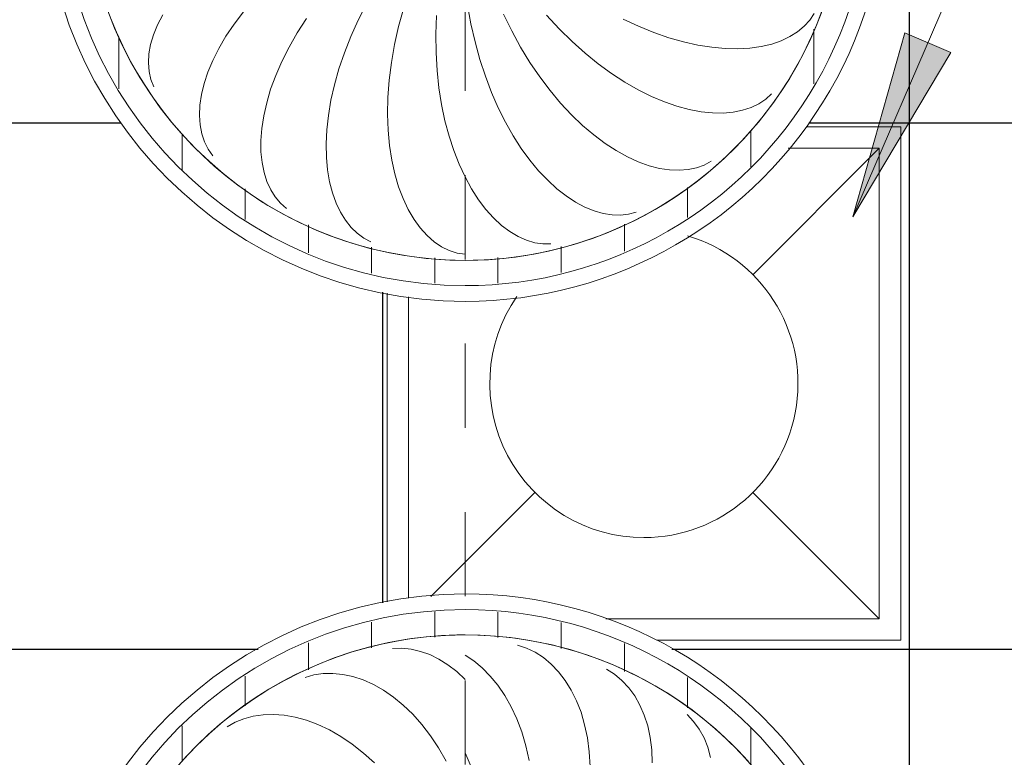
# Model space of a CAD drawing. Header units: metres. Extents: x -31 to 96, y -24 to 31.
# Tile 105 of 155: x -14.686 to -13.517, y 7.487 to 8.363. Entities that reach past the tile are written whole.
import ezdxf

# ---------------------------------------------------------------- set-up
doc = ezdxf.new("R2010")
doc.units = ezdxf.units.M
doc.linetypes.add('Oculta', pattern=[0.007144, 0.004763, -0.002381])
for name, color, linetype, lineweight in [('A-ANNO-DIMS', 211, 'Continuous', 9), ('A-ANNO-DIMS-75', 211, 'Continuous', 9), ('A-CLNG', 13, 'Continuous', 18), ('A-CLNG-PATT', 13, 'Continuous', 18), ('A-DETL-HDLN', 90, 'Oculta', 18), ('E-LITE-EQPM', 33, 'Continuous', 18), ('G-ANNO-TEXT', 231, 'Continuous', 9)]:
    doc.layers.add(name, color=color, linetype=linetype, lineweight=lineweight)
doc.styles.add('Century Gothic_1', font='GOTHIC.TTF', dxfattribs={"height": 0.251495})
doc.dimstyles.new('_Cotas_detalhamento_3_5_mm_4', dxfattribs={"dimscale": 0.3048, "dimtxt": 0.2625, "dimasz": 0.369094, "dimexe": 0.246063, "dimexo": 0.738189, "dimgap": 0.369094, "dimtad": 1, "dimdec": 0, "dimlfac": 100, "dimzin": 0, "dimdsep": 46, "dimtxsty": 'Century Gothic_1', "dimblk1": 'OBLIQUE', "dimblk2": 'OBLIQUE', "dimsah": 1, "dimcen": 0.09, "dimdle": 0.246063, "dimazin": 0, "dimtfac": 1, "dimtdec": 4, "dimtix": 1, "dimtmove": 2, "dimatfit": 3, "dimfxl": 1, "dimtvp": 1, "dimtolj": 1, "dimtzin": 0, "dimarcsym": 2})
pattern_1 = [(0, (-8.525, -14.157), (0, 0.075), [])]
pattern_2 = [(0, (-7.178, -14.157), (0, 0.075), [])]

# ---------------------------------------------------------------- blocks, each defined once
blk = doc.blocks.new('FP_38-PLANTA DE TETO - LUMINOTÉCNICO')
at = {"layer": 'E-LITE-EQPM'}
for p, q in [((-0.3491, 0), (-0.3632, -0.0077)), ((-0.3632, -0.0077), (-0.3761, -0.016)), ((-0.1673, -0.0071), (-0.1887, -0.0119)), ((-0.1452, -0.0031), (-0.1673, -0.0071)), ((-0.3761, -0.016), (-0.3877, -0.0248)), ((-0.2095, -0.0176), (-0.2294, -0.0242)), ((-0.1887, -0.0119), (-0.2095, -0.0176)), ((-0.3978, -0.0339), (-0.4066, -0.0434)), ((-0.3877, -0.0248), (-0.3978, -0.0339)), ((-0.2486, -0.0314), (-0.2668, -0.0394)), ((-0.2294, -0.0242), (-0.2486, -0.0314)), ((-0.4066, -0.0434), (-0.414, -0.0531)), ((-0.2668, -0.0394), (-0.284, -0.048)), ((-0.1556, -0.0456), (-0.1756, -0.0554)), ((-0.414, -0.0531), (-0.4198, -0.0629)), ((-0.3002, -0.0572), (-0.3152, -0.0668)), ((-0.284, -0.048), (-0.3002, -0.0572)), ((-0.1756, -0.0554), (-0.1948, -0.066)), ((-0.4198, -0.0629), (-0.4242, -0.0728)), ((-0.3152, -0.0668), (-0.329, -0.077)), ((-0.1948, -0.066), (-0.2131, -0.0771)), ((-0.4242, -0.0728), (-0.4271, -0.0827)), ((-0.329, -0.077), (-0.3416, -0.0874)), ((-0.2131, -0.0771), (-0.2303, -0.0888)), ((-0.4271, -0.0827), (-0.4285, -0.0925)), ((-0.4285, -0.0925), (-0.4283, -0.102)), ((-0.3416, -0.0874), (-0.3529, -0.0982)), ((-0.2303, -0.0888), (-0.2464, -0.101)), ((-0.3529, -0.0982), (-0.363, -0.1091)), ((-0.2464, -0.101), (-0.2614, -0.1135)), ((-0.157, -0.0969), (-0.1731, -0.1118)), ((-0.363, -0.1091), (-0.3716, -0.1202)), ((-0.2614, -0.1135), (-0.2753, -0.1264)), ((-0.1731, -0.1118), (-0.1881, -0.127)), ((-0.3716, -0.1202), (-0.3789, -0.1313)), ((-0.2753, -0.1264), (-0.2879, -0.1396)), ((-0.1881, -0.127), (-0.202, -0.1425)), ((-0.3789, -0.1313), (-0.3848, -0.1424)), ((-0.2879, -0.1396), (-0.2992, -0.1528)), ((-0.3848, -0.1424), (-0.3893, -0.1534)), ((-0.202, -0.1425), (-0.2147, -0.1582)), ((-0.3893, -0.1534), (-0.3924, -0.1641)), ((-0.2992, -0.1528), (-0.3092, -0.1662)), ((-0.2147, -0.1582), (-0.2263, -0.174)), ((-0.3941, -0.1745), (-0.3945, -0.1846)), ((-0.3924, -0.1641), (-0.3941, -0.1745)), ((-0.3092, -0.1662), (-0.3178, -0.1795)), ((-0.2263, -0.174), (-0.2366, -0.1898)), ((-0.3945, -0.1846), (-0.3934, -0.1941)), ((-0.3178, -0.1795), (-0.3251, -0.1927)), ((-0.3934, -0.1941), (-0.391, -0.2032)), ((-0.3251, -0.1927), (-0.3311, -0.2057)), ((-0.2366, -0.1898), (-0.2456, -0.2056)), ((-0.1616, -0.1877), (-0.1702, -0.206)), ((-0.3311, -0.2057), (-0.3357, -0.2185)), ((-0.2456, -0.2056), (-0.2534, -0.2212)), ((-0.1702, -0.206), (-0.1776, -0.2242)), ((-0.3357, -0.2185), (-0.3389, -0.2308)), ((-0.2534, -0.2212), (-0.2599, -0.2366)), ((-0.3389, -0.2308), (-0.3407, -0.2427)), ((-0.1776, -0.2242), (-0.1838, -0.242)), ((-0.3407, -0.2427), (-0.3412, -0.254)), ((-0.2599, -0.2366), (-0.2651, -0.2516)), ((-0.1838, -0.242), (-0.1888, -0.2595)), ((-0.3412, -0.254), (-0.3404, -0.2647)), ((-0.2651, -0.2516), (-0.269, -0.2662)), ((-0.3404, -0.2647), (-0.3383, -0.2746)), ((-0.269, -0.2662), (-0.2717, -0.2802)), ((-0.1888, -0.2595), (-0.1925, -0.2765)), ((-0.3383, -0.2746), (-0.335, -0.2838)), ((-0.2717, -0.2802), (-0.273, -0.2937)), ((-0.1925, -0.2765), (-0.1951, -0.293)), ((-0.335, -0.2838), (-0.3305, -0.2921)), ((-0.273, -0.2937), (-0.2732, -0.3064)), ((-0.1951, -0.293), (-0.1966, -0.3088)), ((-0.2732, -0.3064), (-0.2721, -0.3184)), ((-0.1966, -0.3088), (-0.1969, -0.3239)), ((-0.2721, -0.3184), (-0.2699, -0.3295)), ((-0.1969, -0.3239), (-0.196, -0.3382)), ((-0.2699, -0.3295), (-0.2665, -0.3397)), ((-0.196, -0.3382), (-0.1941, -0.3516)), ((-0.2665, -0.3397), (-0.2621, -0.3489)), ((-0.2621, -0.3489), (-0.2566, -0.357)), ((-0.2566, -0.357), (-0.2502, -0.3639)), ((-0.1941, -0.3516), (-0.1912, -0.364)), ((-0.1912, -0.364), (-0.1873, -0.3754)), ((-0.1873, -0.3754), (-0.1824, -0.3856)), ((-0.1824, -0.3856), (-0.1767, -0.3947)), ((-0.1767, -0.3947), (-0.1702, -0.4025)), ((-0.1702, -0.4025), (-0.163, -0.4091)), ((-0.163, -0.4091), (-0.1551, -0.4143))]:
    blk.add_line(p, q, dxfattribs=at)
at = {"layer": 'E-LITE-EQPM', "flags": 128}
blk.add_lwpolyline([(-0.1512, -0.4241), (-0.168, -0.4176), (-0.1846, -0.4104), (-0.2009, -0.4026), (-0.2168, -0.3941), (-0.2324, -0.385), (-0.2476, -0.3752), (-0.2624, -0.3649), (-0.2768, -0.354), (-0.2907, -0.3425), (-0.3042, -0.3305), (-0.3171, -0.3179), (-0.3296, -0.3049), (-0.3415, -0.2913), (-0.3529, -0.2773), (-0.3637, -0.2628), (-0.3739, -0.248), (-0.3835, -0.2327), (-0.3925, -0.217), (-0.4009, -0.201), (-0.4086, -0.1847), (-0.4157, -0.1681), (-0.422, -0.1512), (-0.4277, -0.1341), (-0.4328, -0.1167), (-0.4371, -0.0992), (-0.4407, -0.0815), (-0.4436, -0.0637), (-0.4458, -0.0458), (-0.4473, -0.0278), (-0.448, -0.0097), (-0.4481, 0)], dxfattribs=at)
blk = doc.blocks.new('FP_39-PLANTA DE TETO - LUMINOTÉCNICO')
at = {"layer": 'E-LITE-EQPM'}
for p, q in [((-0.2238, 0.3749), (-0.2333, 0.3728)), ((-0.2136, 0.3757), (-0.2238, 0.3749)), ((-0.2029, 0.3751), (-0.2136, 0.3757)), ((-0.1918, 0.3731), (-0.2029, 0.3751)), ((-0.2333, 0.3728), (-0.2421, 0.3694)), ((-0.1802, 0.3697), (-0.1918, 0.3731)), ((-0.1684, 0.3648), (-0.1802, 0.3697)), ((-0.1564, 0.3586), (-0.1684, 0.3648)), ((-0.3162, 0.3049), (-0.3239, 0.2994)), ((-0.3074, 0.3092), (-0.3162, 0.3049)), ((-0.2977, 0.3124), (-0.3074, 0.3092)), ((-0.2872, 0.3143), (-0.2977, 0.3124)), ((-0.2759, 0.3151), (-0.2872, 0.3143)), ((-0.2639, 0.3146), (-0.2759, 0.3151)), ((-0.2513, 0.3127), (-0.2639, 0.3146)), ((-0.2381, 0.3096), (-0.2513, 0.3127)), ((-0.2245, 0.3051), (-0.2381, 0.3096)), ((-0.2106, 0.2993), (-0.2245, 0.3051)), ((-0.1964, 0.2921), (-0.2106, 0.2993)), ((-0.182, 0.2837), (-0.1964, 0.2921)), ((-0.1676, 0.2739), (-0.182, 0.2837)), ((-0.1531, 0.2628), (-0.1676, 0.2739)), ((-0.3544, 0.2351), (-0.3642, 0.2306)), ((-0.3436, 0.2385), (-0.3544, 0.2351)), ((-0.3318, 0.2409), (-0.3436, 0.2385)), ((-0.3191, 0.2422), (-0.3318, 0.2409)), ((-0.3056, 0.2423), (-0.3191, 0.2422)), ((-0.2914, 0.2412), (-0.3056, 0.2423)), ((-0.2764, 0.2389), (-0.2914, 0.2412)), ((-0.2609, 0.2354), (-0.2764, 0.2389)), ((-0.2449, 0.2307), (-0.2609, 0.2354)), ((-0.3728, 0.2252), (-0.3802, 0.2189)), ((-0.3642, 0.2306), (-0.3728, 0.2252)), ((-0.2286, 0.2247), (-0.2449, 0.2307)), ((-0.2119, 0.2174), (-0.2286, 0.2247)), ((-0.3802, 0.2189), (-0.3864, 0.2118)), ((-0.195, 0.2089), (-0.2119, 0.2174)), ((-0.178, 0.1992), (-0.195, 0.2089)), ((-0.161, 0.1883), (-0.178, 0.1992)), ((-0.3258, 0.1645), (-0.3408, 0.1631)), ((-0.3099, 0.1648), (-0.3258, 0.1645)), ((-0.2932, 0.1641), (-0.3099, 0.1648)), ((-0.2759, 0.1622), (-0.2932, 0.1641)), ((-0.38, 0.1531), (-0.3909, 0.1479)), ((-0.368, 0.1574), (-0.38, 0.1531)), ((-0.3549, 0.1607), (-0.368, 0.1574)), ((-0.3408, 0.1631), (-0.3549, 0.1607)), ((-0.2579, 0.1592), (-0.2759, 0.1622)), ((-0.2395, 0.155), (-0.2579, 0.1592)), ((-0.2207, 0.1497), (-0.2395, 0.155)), ((-0.4005, 0.142), (-0.4089, 0.1353)), ((-0.3909, 0.1479), (-0.4005, 0.142)), ((-0.2015, 0.1431), (-0.2207, 0.1497)), ((-0.1822, 0.1355), (-0.2015, 0.1431)), ((-0.4089, 0.1353), (-0.416, 0.128)), ((-0.1627, 0.1267), (-0.1822, 0.1355)), ((-0.4217, 0.1201), (-0.426, 0.1116)), ((-0.416, 0.128), (-0.4217, 0.1201)), ((-0.1432, 0.1167), (-0.1627, 0.1267)), ((-0.3454, 0.0833), (-0.3607, 0.0788)), ((-0.3291, 0.0869), (-0.3454, 0.0833)), ((-0.3117, 0.0896), (-0.3291, 0.0869)), ((-0.2935, 0.0913), (-0.3117, 0.0896)), ((-0.2744, 0.0919), (-0.2935, 0.0913)), ((-0.2546, 0.0915), (-0.2744, 0.0919)), ((-0.2342, 0.09), (-0.2546, 0.0915)), ((-0.2133, 0.0874), (-0.2342, 0.09)), ((-0.1919, 0.0837), (-0.2133, 0.0874)), ((-0.1703, 0.0788), (-0.1919, 0.0837)), ((-0.3748, 0.0734), (-0.3877, 0.0673)), ((-0.3607, 0.0788), (-0.3748, 0.0734)), ((-0.1484, 0.0728), (-0.1703, 0.0788)), ((-0.3994, 0.0605), (-0.4096, 0.0531)), ((-0.3877, 0.0673), (-0.3994, 0.0605)), ((-0.4096, 0.0531), (-0.4185, 0.0451)), ((-0.426, 0.0367), (-0.4319, 0.0279)), ((-0.4185, 0.0451), (-0.426, 0.0367)), ((-0.4319, 0.0279), (-0.4364, 0.0188)), ((-0.2823, 0.0238), (-0.3005, 0.019)), ((-0.2632, 0.0278), (-0.2823, 0.0238)), ((-0.2433, 0.0309), (-0.2632, 0.0278)), ((-0.2227, 0.0331), (-0.2433, 0.0309)), ((-0.2015, 0.0344), (-0.2227, 0.0331)), ((-0.1797, 0.0346), (-0.2015, 0.0344)), ((-0.1575, 0.0339), (-0.1797, 0.0346)), ((-0.4364, 0.0188), (-0.4394, 0.0094)), ((-0.3178, 0.0134), (-0.334, 0.007)), ((-0.3005, 0.019), (-0.3178, 0.0134)), ((-0.4394, 0.0094), (-0.4408, 0)), ((-0.334, 0.007), (-0.3491, 0))]:
    blk.add_line(p, q, dxfattribs=at)
at = {"layer": 'E-LITE-EQPM', "flags": 128}
blk.add_lwpolyline([(-0.4481, 0), (-0.4478, 0.018), (-0.4467, 0.0361), (-0.4449, 0.054), (-0.4424, 0.0719), (-0.4391, 0.0897), (-0.4352, 0.1073), (-0.4305, 0.1247), (-0.4252, 0.142), (-0.4192, 0.159), (-0.4125, 0.1758), (-0.4051, 0.1922), (-0.3971, 0.2084), (-0.3885, 0.2243), (-0.3792, 0.2398), (-0.3693, 0.2549), (-0.3588, 0.2695), (-0.3477, 0.2838), (-0.3361, 0.2976), (-0.3239, 0.3109), (-0.3112, 0.3238), (-0.298, 0.3361), (-0.2843, 0.3479), (-0.2702, 0.3591), (-0.2556, 0.3697), (-0.2406, 0.3798), (-0.2253, 0.3892), (-0.2095, 0.3981), (-0.1934, 0.4063), (-0.177, 0.4138), (-0.1603, 0.4207)], dxfattribs=at)
blk = doc.blocks.new('PENDENTE-BACIA-SALAS_0002 - 600 diameter-V37-PLANTA DE TETO - LUMINOTÉCNICO')
at = {"layer": 'E-LITE-EQPM'}
h = blk.add_hatch(dxfattribs=at)
h.set_pattern_fill('FP_14', color=256, style=0, pattern_type=2)
h.set_pattern_definition(pattern_1)
h.paths.add_polyline_path([(-0.4781, 0), (-0.4481, 0), (-0.442, 0.0743), (-0.4227, 0.1487), (-0.3917, 0.2179), (-0.3498, 0.2807), (-0.3025, 0.3321), (-0.2436, 0.3779), (-0.1781, 0.4133), (-0.1065, 0.4377), (-0.0318, 0.4498), (0.0451, 0.449), (0.1156, 0.437), (0.1886, 0.4111), (0.2501, 0.3779), (0.3089, 0.3321), (0.3599, 0.2764), (0.4002, 0.2148), (0.4302, 0.1461), (0.4488, 0.0698), (0.4546, 0), (0.4846, 0), (0.4787, 0.0753), (0.459, 0.1536), (0.4293, 0.223), (0.3892, 0.287), (0.3396, 0.3438), (0.2816, 0.3922), (0.2169, 0.4309), (0.1468, 0.459), (0.0772, 0.4755), (0.0032, 0.4813), (-0.075, 0.4747), (-0.1455, 0.4578), (-0.2153, 0.4289), (-0.281, 0.3883), (-0.338, 0.3394), (-0.3867, 0.2821), (-0.4272, 0.2148), (-0.4549, 0.1474), (-0.4726, 0.0698), (-0.4743, 0.048)], flags=0)
h = blk.add_hatch(dxfattribs=at)
h.set_pattern_fill('FP_14', color=256, style=0, pattern_type=2)
h.set_pattern_definition(pattern_1)
h.paths.add_polyline_path([(-0.4781, 0), (-0.4722, -0.0753), (-0.4525, -0.1536), (-0.4229, -0.223), (-0.3827, -0.287), (-0.3331, -0.3438), (-0.2752, -0.3922), (-0.2104, -0.4309), (-0.1404, -0.459), (-0.0708, -0.4755), (0.0032, -0.4813), (0.0814, -0.4747), (0.152, -0.4578), (0.2218, -0.4289), (0.2901, -0.3861), (0.3444, -0.3394), (0.3931, -0.2821), (0.4337, -0.2148), (0.4613, -0.1474), (0.4787, -0.0753), (0.4846, 0), (0.4546, 0), (0.4484, -0.0743), (0.4292, -0.1487), (0.3982, -0.2179), (0.3594, -0.2772), (0.3089, -0.3321), (0.2501, -0.3779), (0.1845, -0.4133), (0.113, -0.4377), (0.0353, -0.4498), (-0.0386, -0.449), (-0.1076, -0.4375), (-0.1822, -0.4111), (-0.2436, -0.3779), (-0.3025, -0.3321), (-0.3553, -0.2736), (-0.3937, -0.2148), (-0.4238, -0.1461), (-0.4423, -0.0698), (-0.4481, 0), (-0.4722, 0)], flags=0)
for radius, start, end in [(0.5, 0, 180), (0.4813, 0, 180), (0.4513, 0, 180), (0.5, 180, 0), (0.4813, 180, 0), (0.4513, 180, 0)]:
    blk.add_arc((0.0032, 0), radius, start, end, dxfattribs=at)
for name in ['FP_39-PLANTA DE TETO - LUMINOTÉCNICO', 'FP_38-PLANTA DE TETO - LUMINOTÉCNICO']:
    blk.add_blockref(name, (0, 0), dxfattribs=at)
blk = doc.blocks.new('FP_41-PLANTA DE TETO - LUMINOTÉCNICO')
at = {"layer": 'E-LITE-EQPM'}
for p, q in [((0.2977, -0.0073), (0.3145, 0)), ((0.4236, -0.0104), (0.4305, 0)), ((0.4153, -0.0204), (0.4236, -0.0104)), ((0.4056, -0.0299), (0.4153, -0.0204)), ((0.3947, -0.0388), (0.4056, -0.0299)), ((0.3825, -0.0471), (0.3947, -0.0388)), ((0.3547, -0.0614), (0.3691, -0.0547)), ((0.3691, -0.0547), (0.3825, -0.0471)), ((0.3227, -0.0723), (0.3392, -0.0673)), ((0.3392, -0.0673), (0.3547, -0.0614)), ((0.4389, -0.0729), (0.4424, -0.0622)), ((0.3054, -0.0763), (0.3227, -0.0723)), ((0.4339, -0.0832), (0.4389, -0.0729)), ((0.4199, -0.1023), (0.4276, -0.093)), ((0.4276, -0.093), (0.4339, -0.0832)), ((0.4108, -0.111), (0.4199, -0.1023)), ((0.4005, -0.1189), (0.4108, -0.111)), ((0.3763, -0.1323), (0.389, -0.1261)), ((0.389, -0.1261), (0.4005, -0.1189)), ((0.3478, -0.142), (0.3626, -0.1377)), ((0.3626, -0.1377), (0.3763, -0.1323)), ((0.2984, -0.1484), (0.3157, -0.1474)), ((0.3157, -0.1474), (0.3321, -0.1453)), ((0.3321, -0.1453), (0.3478, -0.142)), ((0.4077, -0.1775), (0.4137, -0.168)), ((0.3918, -0.1943), (0.4004, -0.1863)), ((0.4004, -0.1863), (0.4077, -0.1775)), ((0.3821, -0.2014), (0.3918, -0.1943)), ((0.3592, -0.2127), (0.3712, -0.2076)), ((0.3712, -0.2076), (0.3821, -0.2014)), ((0.3025, -0.2222), (0.3178, -0.2216)), ((0.3178, -0.2216), (0.3325, -0.2198)), ((0.3325, -0.2198), (0.3463, -0.2168)), ((0.3463, -0.2168), (0.3592, -0.2127)), ((0.3518, -0.2713), (0.3599, -0.2636)), ((0.3323, -0.2837), (0.3425, -0.278)), ((0.3425, -0.278), (0.3518, -0.2713)), ((0.309, -0.2915), (0.3211, -0.2882)), ((0.3211, -0.2882), (0.3323, -0.2837))]:
    blk.add_line(p, q, dxfattribs=at)
at = {"layer": 'E-LITE-EQPM', "flags": 128}
blk.add_lwpolyline([(0.4546, 0), (0.4542, -0.018), (0.4531, -0.0361), (0.4513, -0.054), (0.4488, -0.0719), (0.4456, -0.0897), (0.4416, -0.1073), (0.437, -0.1247), (0.4317, -0.142), (0.4256, -0.159), (0.4189, -0.1758), (0.4116, -0.1922), (0.4036, -0.2084), (0.3949, -0.2243), (0.3856, -0.2398), (0.3757, -0.2549), (0.3653, -0.2695), (0.3542, -0.2838), (0.3426, -0.2976), (0.3304, -0.3109), (0.3177, -0.3238), (0.3045, -0.3361)], dxfattribs=at)
blk = doc.blocks.new('FP_42-PLANTA DE TETO - LUMINOTÉCNICO')
at = {"layer": 'E-LITE-EQPM'}
for p, q in [((0.3507, 0.2728), (0.3452, 0.2824)), ((0.3549, 0.2624), (0.3507, 0.2728)), ((0.358, 0.2513), (0.3549, 0.2624)), ((0.3597, 0.2395), (0.358, 0.2513)), ((0.3601, 0.2272), (0.3597, 0.2395)), ((0.3591, 0.2145), (0.3601, 0.2272)), ((0.3568, 0.2014), (0.3591, 0.2145)), ((0.3531, 0.188), (0.3568, 0.2014)), ((0.348, 0.1745), (0.3531, 0.188)), ((0.407, 0.1793), (0.404, 0.1899)), ((0.4086, 0.1682), (0.407, 0.1793)), ((0.3416, 0.1609), (0.348, 0.1745)), ((0.4088, 0.1567), (0.4086, 0.1682)), ((0.3338, 0.1473), (0.3416, 0.1609)), ((0.4076, 0.145), (0.4088, 0.1567)), ((0.3246, 0.1338), (0.3338, 0.1473)), ((0.405, 0.133), (0.4076, 0.145)), ((0.3141, 0.1205), (0.3246, 0.1338)), ((0.401, 0.1209), (0.405, 0.133)), ((0.3024, 0.1076), (0.3141, 0.1205)), ((0.3955, 0.1088), (0.401, 0.1209)), ((0.3887, 0.0967), (0.3955, 0.1088)), ((0.3805, 0.0849), (0.3887, 0.0967)), ((0.371, 0.0733), (0.3805, 0.0849)), ((0.4386, 0.075), (0.4384, 0.0859)), ((0.3602, 0.062), (0.371, 0.0733)), ((0.4375, 0.0639), (0.4386, 0.075)), ((0.3481, 0.0512), (0.3602, 0.062)), ((0.4349, 0.0529), (0.4375, 0.0639)), ((0.3347, 0.041), (0.3481, 0.0512)), ((0.431, 0.0418), (0.4349, 0.0529)), ((0.3202, 0.0313), (0.3347, 0.041)), ((0.4256, 0.0309), (0.431, 0.0418)), ((0.3046, 0.0223), (0.3202, 0.0313)), ((0.4189, 0.0203), (0.4256, 0.0309)), ((0.4109, 0.0099), (0.4189, 0.0203)), ((0.4015, 0), (0.4109, 0.0099))]:
    blk.add_line(p, q, dxfattribs=at)
at = {"layer": 'E-LITE-EQPM', "flags": 128}
blk.add_lwpolyline([(0.2972, 0.3425), (0.3106, 0.3305), (0.3236, 0.3179), (0.3361, 0.3049), (0.348, 0.2913), (0.3594, 0.2773), (0.3702, 0.2628), (0.3804, 0.248), (0.39, 0.2327), (0.399, 0.217), (0.4073, 0.201), (0.4151, 0.1847), (0.4221, 0.1681), (0.4285, 0.1512), (0.4342, 0.1341), (0.4392, 0.1167), (0.4435, 0.0992), (0.4472, 0.0815), (0.4501, 0.0637), (0.4523, 0.0458), (0.4537, 0.0278), (0.4545, 0.0097), (0.4546, 0)], dxfattribs=at)
blk = doc.blocks.new('PENDENTE-BACIA-SALAS_0002 - 600 diameter-V40-PLANTA DE TETO - LUMINOTÉCNICO')
at = {"layer": 'E-LITE-EQPM'}
h = blk.add_hatch(dxfattribs=at)
h.set_pattern_fill('FP_15', color=256, style=0, pattern_type=2)
h.set_pattern_definition(pattern_2)
h.paths.add_polyline_path([(-0.4781, 0), (-0.4481, 0), (-0.442, 0.0743), (-0.4227, 0.1487), (-0.3917, 0.2179), (-0.3529, 0.2772), (-0.3025, 0.3321), (-0.2436, 0.3779), (-0.1781, 0.4133), (-0.1065, 0.4377), (-0.0318, 0.4498), (0.0451, 0.449), (0.114, 0.4375), (0.1886, 0.4111), (0.2501, 0.3779), (0.3089, 0.3321), (0.3594, 0.2772), (0.4002, 0.2148), (0.4302, 0.1461), (0.4484, 0.0743), (0.4546, 0), (0.4846, 0), (0.4787, 0.0753), (0.459, 0.1536), (0.4293, 0.223), (0.3892, 0.287), (0.3396, 0.3438), (0.2816, 0.3922), (0.2169, 0.4309), (0.1468, 0.459), (0.0772, 0.4755), (0.0032, 0.4813), (-0.075, 0.4747), (-0.1455, 0.4578), (-0.2153, 0.4289), (-0.281, 0.3883), (-0.338, 0.3394), (-0.3867, 0.2821), (-0.4272, 0.2148), (-0.4549, 0.1474), (-0.4726, 0.0698), (-0.4743, 0.048)], flags=0)
h = blk.add_hatch(dxfattribs=at)
h.set_pattern_fill('FP_15', color=256, style=0, pattern_type=2)
h.set_pattern_definition(pattern_2)
h.paths.add_polyline_path([(-0.4781, 0), (-0.4722, -0.0753), (-0.4525, -0.1536), (-0.4229, -0.223), (-0.3827, -0.287), (-0.3331, -0.3438), (-0.2752, -0.3922), (-0.2104, -0.4309), (-0.1404, -0.459), (-0.0719, -0.4754), (0.0032, -0.4813), (0.0814, -0.4747), (0.152, -0.4578), (0.2218, -0.4289), (0.2901, -0.3861), (0.3444, -0.3394), (0.3931, -0.2821), (0.4337, -0.2148), (0.4613, -0.1474), (0.4787, -0.0753), (0.4846, 0), (0.4546, 0), (0.4481, -0.0756), (0.4292, -0.1487), (0.3982, -0.2179), (0.3594, -0.2772), (0.3089, -0.3321), (0.2501, -0.3779), (0.1845, -0.4133), (0.113, -0.4377), (0.0353, -0.4498), (-0.0386, -0.449), (-0.1076, -0.4375), (-0.1822, -0.4111), (-0.2436, -0.3779), (-0.3025, -0.3321), (-0.3553, -0.2736), (-0.3937, -0.2148), (-0.4238, -0.1461), (-0.4423, -0.0698), (-0.4481, 0), (-0.4722, 0)], flags=0)
for radius, start, end in [(0.5, 0, 180), (0.4813, 0, 180), (0.4513, 0, 180), (0.5, 180, 0), (0.4813, 180, 0), (0.4513, 180, 0)]:
    blk.add_arc((0.0032, 0), radius, start, end, dxfattribs=at)
for name in ['FP_42-PLANTA DE TETO - LUMINOTÉCNICO', 'FP_41-PLANTA DE TETO - LUMINOTÉCNICO']:
    blk.add_blockref(name, (0, 0), dxfattribs=at)
blk = doc.blocks.new('Luminária comercial - Parabólica quadrada - 0600x0600 mm_2 Lâmpadas_ - 120V-V51-PLANTA DE TETO - LUMINOTÉCNICO')
at = {"layer": 'E-LITE-EQPM', "color": 84}
for p, q in [((0.0842, 0.3389), (-0.2736, 0.3389)), ((0.0842, 0.3389), (-0.2736, 0.3389)), ((-0.2715, 0.3123), (-0.148, 0.1888)), ((-0.2981, 0.1046), (-0.2981, -0.2199)), ((-0.2981, 0.1046), (-0.2981, -0.2199)), ((-0.148, -0.0698), (-0.2981, -0.2199)), ((0.2607, -0.2199), (0.1106, -0.0698)), ((0.2607, -0.2199), (0.2607, -0.1119)), ((0.2607, -0.2199), (0.2607, -0.1119)), ((-0.2981, -0.2199), (0.2607, -0.2199)), ((-0.2981, -0.2199), (0.2607, -0.2199))]:
    blk.add_line(p, q, dxfattribs=at)
for start, end in [(55.5937, 180), (180, 343.5154)]:
    blk.add_arc((-0.0187, 0.0595), 0.1829, start, end, dxfattribs=at)
blk = doc.blocks.new('DIMBLOCK63-PLANTA DE TETO - LUMINOTÉCNICO')
at = {"layer": 'A-ANNO-DIMS-75'}
for p, q in [((-14.8053, 7.178), (-14.8053, 8.6003)), ((-14.8821, 8.5253), (-14.7303, 8.5253)), ((-14.8053, 8.5253), (-14.8821, 8.5253)), ((-14.8821, 7.178), (-14.7303, 7.178)), ((-14.8053, 7.178), (-14.8821, 7.178))]:
    blk.add_line(p, q, dxfattribs=at)
at = {"layer": 'A-ANNO-DIMS-75', "lineweight": 18}
for p, q in [((-14.8053, 8.5253), (-14.8615, 8.5816)), ((-14.8053, 8.5253), (-14.749, 8.4691)), ((-14.8053, 7.178), (-14.8615, 7.2343)), ((-14.8053, 7.178), (-14.749, 7.1218))]:
    blk.add_line(p, q, dxfattribs=at)
at = {"layer": 'A-ANNO-DIMS-75', "color": 0, "insert": (-15.2401, 7.1893), "char_height": 0.25149, "width": 0.705, "attachment_point": 1, "rotation": 90, "line_spacing_factor": 0.984117, "style": 'Century Gothic_1'}
blk.add_mtext('135', dxfattribs=at)
blk = doc.blocks.new('_Oblique')
at = {"color": 0, "linetype": 'ByBlock', "lineweight": -2}
blk.add_line((-0.5, -0.5), (0.5, 0.5), dxfattribs=at)

msp = doc.modelspace()

# ---------------------------------------------------------------- hatches: boundary and pattern name
at = {"layer": 'A-CLNG-PATT', "lineweight": 25}
h = msp.add_hatch(dxfattribs=at)
h.set_pattern_fill('FP_9', color=256, style=0, pattern_type=2)
h.set_pattern_definition([(180, (5.745, 0.74), (8e-17, 0.625), []), (90, (5.745, 0.74), (0.625, -4e-17), [])])
h.paths.add_polyline_path([(-15.5046, -0.5007), (-11.1296, -0.5007), (-11.1296, 3.8654), (-7.9989, 3.8654), (-7.9989, 4.46), (-7.3893, 4.46), (-7.3893, 3.8654), (-7.3796, 3.8654), (-7.3796, 28.2404), (-17.3796, 28.2404), (-17.3796, 3.8654), (-15.5046, 3.8654), (-15.5046, 0.1802)], flags=0)
h.paths.add_polyline_path([(-14.1571, -0.2379), (-14.2353, -0.2318), (-14.3147, -0.2122), (-14.3841, -0.1834), (-14.451, -0.1425), (-14.5139, -0.0877), (-14.5616, -0.0318), (-14.6026, 0.0351), (-14.6327, 0.1075), (-14.6512, 0.187), (-14.6571, 0.2621), (-14.651, 0.3403), (-14.6306, 0.4216), (-14.6026, 0.489), (-14.559, 0.559), (-14.5107, 0.6156), (-14.451, 0.6666), (-14.3841, 0.7076), (-14.3086, 0.7383), (-14.2314, 0.7562), (-14.1571, 0.7621), (-14.0789, 0.7559), (-13.9995, 0.7363), (-13.9301, 0.7076), (-13.8632, 0.6666), (-13.8036, 0.6156), (-13.7526, 0.5559), (-13.7097, 0.4844), (-13.6816, 0.4166), (-13.663, 0.3371), (-13.6574, 0.2588), (-13.6642, 0.1802), (-13.6816, 0.1075), (-13.7116, 0.0351), (-13.7552, -0.0349), (-13.8036, -0.0915), (-13.8674, -0.145), (-13.9301, -0.1834), (-14.0026, -0.2135), (-14.0828, -0.2321), (-14.1091, -0.2342)], flags=0)
h.paths.add_polyline_path([(-13.2053, 0.3784), (-13.3355, 0.3784), (-13.3355, 0.5384), (-13.1755, 0.5384), (-13.1755, 0.3784), (-13.1899, 0.3784)], flags=0)
h.paths.add_polyline_path([(-15.127, 0.3784), (-15.1388, 0.3784), (-15.1388, 0.5384), (-14.9788, 0.5384), (-14.9788, 0.3784), (-15.1172, 0.3784)], flags=0)
h.paths.add_polyline_path([(-14.1571, 1.1121), (-14.2353, 1.1182), (-14.3151, 1.138), (-14.3841, 1.1666), (-14.451, 1.2075), (-14.5107, 1.2585), (-14.5616, 1.3182), (-14.6026, 1.3851), (-14.6327, 1.4575), (-14.6512, 1.537), (-14.6571, 1.6121), (-14.651, 1.6903), (-14.6327, 1.7666), (-14.6026, 1.839), (-14.559, 1.909), (-14.5107, 1.9656), (-14.451, 2.0166), (-14.3841, 2.0576), (-14.3086, 2.0883), (-14.2314, 2.1062), (-14.1571, 2.1121), (-14.0789, 2.1059), (-13.9995, 2.0863), (-13.9301, 2.0576), (-13.8632, 2.0166), (-13.8036, 1.9656), (-13.7526, 1.9059), (-13.7116, 1.839), (-13.6816, 1.7666), (-13.663, 1.6871), (-13.6571, 1.6121), (-13.664, 1.5307), (-13.6816, 1.4575), (-13.7116, 1.3851), (-13.7552, 1.3151), (-13.8036, 1.2585), (-13.8674, 1.205), (-13.9301, 1.1666), (-14.0026, 1.1365), (-14.0828, 1.1179), (-14.1091, 1.1158)], flags=0)
h.paths.add_polyline_path([(-14.981, 1.6234), (-15.1388, 1.6234), (-15.1388, 1.7834), (-14.9788, 1.7834), (-14.9788, 1.6234)], flags=0)
h.paths.add_polyline_path([(-13.3001, 1.6234), (-13.3355, 1.6234), (-13.3355, 1.7834), (-13.1755, 1.7834), (-13.1755, 1.6234), (-13.2923, 1.6234)], flags=0)
h.paths.add_polyline_path([(-14.1571, 2.4648), (-14.2353, 2.4709), (-14.3147, 2.4905), (-14.3841, 2.5193), (-14.451, 2.5602), (-14.5107, 2.6112), (-14.5616, 2.6709), (-14.6026, 2.7378), (-14.6327, 2.8102), (-14.6512, 2.8897), (-14.6571, 2.9648), (-14.651, 3.043), (-14.6327, 3.1193), (-14.6026, 3.1917), (-14.559, 3.2617), (-14.5107, 3.3183), (-14.451, 3.3693), (-14.3841, 3.4103), (-14.3086, 3.441), (-14.2314, 3.4589), (-14.1571, 3.4648), (-14.0789, 3.4586), (-13.9995, 3.439), (-13.9301, 3.4103), (-13.8632, 3.3693), (-13.8036, 3.3183), (-13.7526, 3.2586), (-13.7116, 3.1917), (-13.6816, 3.1193), (-13.663, 3.0398), (-13.6571, 2.9648), (-13.664, 2.8834), (-13.6816, 2.8102), (-13.7116, 2.7378), (-13.7552, 2.6678), (-13.8036, 2.6112), (-13.8674, 2.5577), (-13.9301, 2.5193), (-14.0026, 2.4892), (-14.0828, 2.4706), (-14.1091, 2.4685)], flags=0)
h.paths.add_polyline_path([(-14.9888, 2.8684), (-15.1388, 2.8684), (-15.1381, 3.0284), (-14.9788, 3.0284), (-14.9788, 2.8684), (-14.981, 2.8684)], flags=0)
h.paths.add_polyline_path([(-13.2919, 2.8684), (-13.3355, 2.8684), (-13.3355, 3.0284), (-13.1755, 3.0284), (-13.1755, 2.8684), (-13.2815, 2.8684)], flags=0)
h.paths.add_polyline_path([(-16.7546, 3.8658), (-17.3642, 3.8658), (-17.3642, 4.4754), (-16.7546, 4.4754)], flags=0)
h.paths.add_polyline_path([(-14.2496, 3.8661), (-14.2496, 4.4757), (-13.64, 4.4757), (-13.64, 3.8661), (-13.664, 3.8661)], flags=0)
h.paths.add_polyline_path([(-11.1296, 3.8861), (-11.1296, 4.4957), (-10.52, 4.4957), (-10.52, 3.8861), (-11.1096, 3.8861)], flags=0)
h.paths.add_polyline_path([(-11.2894, 4.7601), (-11.4366, 4.7601), (-11.4366, 4.9401), (-11.3794, 4.9401), (-11.3794, 5.0374), (-11.2894, 5.0374), (-11.2894, 4.9401), (-11.2366, 4.9401), (-11.2366, 4.7601), (-11.2833, 4.7601)], flags=0)
h.paths.add_polyline_path([(-11.3794, 4.8096), (-11.2833, 4.8096), (-11.2833, 4.8996), (-11.3833, 4.8996), (-11.3833, 4.8096)], flags=0)
h.paths.add_polyline_path([(-11.2833, 5.0404), (-11.5873, 5.0404), (-11.5873, 5.5204), (-11.5479, 5.5204), (-11.5479, 5.5247), (-11.0679, 5.5247), (-11.0679, 5.0447), (-11.0773, 5.0447), (-11.0773, 5.0404), (-11.2366, 5.0404)], flags=0)
h.paths.add_polyline_path([(-14.1571, 5.3286), (-14.2353, 5.3347), (-14.3147, 5.3543), (-14.3841, 5.3831), (-14.451, 5.4241), (-14.5107, 5.475), (-14.5616, 5.5347), (-14.6026, 5.6016), (-14.6327, 5.6741), (-14.6512, 5.7535), (-14.6571, 5.8286), (-14.651, 5.9068), (-14.6327, 5.9831), (-14.6026, 6.0556), (-14.559, 6.1255), (-14.5107, 6.1821), (-14.4469, 6.2356), (-14.3841, 6.2741), (-14.3116, 6.3041), (-14.2314, 6.3227), (-14.1571, 6.3286), (-14.0789, 6.3224), (-13.9992, 6.3027), (-13.9301, 6.2741), (-13.8632, 6.2331), (-13.8036, 6.1821), (-13.7526, 6.1225), (-13.7116, 6.0556), (-13.6816, 5.9831), (-13.663, 5.9037), (-13.6571, 5.8286), (-13.664, 5.7472), (-13.6816, 5.6741), (-13.7116, 5.6016), (-13.7552, 5.5316), (-13.8036, 5.475), (-13.8632, 5.4241), (-13.9301, 5.3831), (-14.0026, 5.353), (-14.082, 5.3345), (-14.103, 5.3328)], flags=0)
h.paths.add_polyline_path([(-14.981, 5.3584), (-15.1388, 5.3584), (-15.1388, 5.5184), (-14.9788, 5.5184), (-14.9788, 5.3584)], flags=0)
h.paths.add_polyline_path([(-13.2053, 5.3584), (-13.3355, 5.3584), (-13.3355, 5.5184), (-13.1755, 5.5184), (-13.1755, 5.3584), (-13.2048, 5.3584)], flags=0)
h.paths.add_polyline_path([(-11.3029, 5.5354), (-11.3929, 5.5354), (-11.3929, 5.6327), (-11.4501, 5.6327), (-11.4501, 5.8127), (-11.2501, 5.8127), (-11.2501, 5.6327), (-11.3029, 5.6327), (-11.3029, 5.5724)], flags=0)
h.paths.add_polyline_path([(-11.3029, 5.6733), (-11.2968, 5.6733), (-11.2968, 5.7633), (-11.3968, 5.7633), (-11.3968, 5.6733), (-11.3929, 5.6733)], flags=0)
h.paths.add_polyline_path([(-15.0247, 6.6093), (-15.1416, 6.6093), (-15.1416, 6.7693), (-14.9816, 6.7693), (-14.9816, 6.6093), (-15.022, 6.6093)], flags=0)
h.paths.add_polyline_path([(-13.2984, 6.6093), (-13.3416, 6.6093), (-13.3416, 6.7693), (-13.1816, 6.7693), (-13.1816, 6.6093), (-13.2983, 6.6093)], flags=0)
h.paths.add_polyline_path([(-14.1571, 6.6813), (-14.2353, 6.6874), (-14.3147, 6.707), (-14.3841, 6.7358), (-14.451, 6.7768), (-14.5107, 6.8277), (-14.5616, 6.8874), (-14.6026, 6.9543), (-14.6327, 7.0268), (-14.6512, 7.1062), (-14.6571, 7.1813), (-14.651, 7.2595), (-14.6327, 7.3358), (-14.6026, 7.4083), (-14.559, 7.4782), (-14.5107, 7.5348), (-14.4469, 7.5883), (-14.3841, 7.6268), (-14.3116, 7.6568), (-14.2496, 7.6717), (-14.2496, 8.0381), (-14.3147, 8.0543), (-14.3841, 8.0831), (-14.451, 8.1241), (-14.5107, 8.175), (-14.5616, 8.2347), (-14.6026, 8.3016), (-14.6327, 8.3741), (-14.6512, 8.4535), (-14.6571, 8.5286), (-14.651, 8.6068), (-14.6318, 8.6852), (-14.6026, 8.7556), (-14.559, 8.8255), (-14.5107, 8.8821), (-14.4469, 8.9356), (-14.3841, 8.9741), (-14.3116, 9.0041), (-14.2314, 9.0227), (-14.1571, 9.0286), (-14.0789, 9.0224), (-13.9992, 9.0027), (-13.9301, 8.9741), (-13.8632, 8.9331), (-13.8036, 8.8821), (-13.7526, 8.8225), (-13.7116, 8.7556), (-13.6816, 8.6831), (-13.663, 8.6037), (-13.6571, 8.5286), (-13.664, 8.4472), (-13.6816, 8.3741), (-13.7116, 8.3016), (-13.752, 8.2357), (-13.64, 8.2357), (-13.64, 7.6261), (-13.9291, 7.6261), (-13.8632, 7.5858), (-13.8036, 7.5348), (-13.7526, 7.4752), (-13.7116, 7.4083), (-13.6816, 7.3358), (-13.663, 7.2564), (-13.6571, 7.1813), (-13.664, 7.0999), (-13.6816, 7.0268), (-13.7116, 6.9543), (-13.7552, 6.8843), (-13.8036, 6.8277), (-13.8674, 6.7742), (-13.9301, 6.7358), (-14.0026, 6.7057), (-14.082, 6.6872), (-14.1419, 6.6825)], flags=0)
h.paths.add_polyline_path([(-7.3893, 7.6154), (-7.9989, 7.6154), (-7.9989, 8.225), (-7.3893, 8.225), (-7.3893, 7.6261)], flags=0)
h.paths.add_polyline_path([(-11.1296, 7.6261), (-11.1296, 8.2357), (-10.52, 8.2357), (-10.52, 7.6261)], flags=0)
h.paths.add_polyline_path([(-16.7546, 7.6308), (-17.3642, 7.6308), (-17.3642, 8.2404), (-16.7546, 8.2404), (-16.7546, 7.9026)], flags=0)
h.paths.add_polyline_path([(-13.2478, 7.8593), (-13.3416, 7.8593), (-13.3416, 8.0193), (-13.1816, 8.0193), (-13.1816, 7.8593), (-13.2356, 7.8593)], flags=0)
h.paths.add_polyline_path([(-15.0481, 7.8593), (-15.1416, 7.8593), (-15.1416, 8.0193), (-14.9816, 8.0193), (-14.9816, 7.8593), (-15.0478, 7.8593)], flags=0)
h.paths.add_polyline_path([(-15.0116, 9.1043), (-15.1416, 9.1043), (-15.1416, 9.2643), (-14.9816, 9.2643), (-14.9816, 9.1043), (-15.0096, 9.1043)], flags=0)
h.paths.add_polyline_path([(-13.2352, 9.1043), (-13.3416, 9.1043), (-13.3416, 9.2643), (-13.1816, 9.2643), (-13.1816, 9.1043), (-13.2251, 9.1043)], flags=0)
h.paths.add_polyline_path([(-10.5143, 11.3554), (-11.1239, 11.3554), (-11.1239, 11.965), (-10.5143, 11.965), (-10.5143, 11.3654)], flags=0)
h.paths.add_polyline_path([(-7.9989, 11.3654), (-7.9989, 11.975), (-7.3893, 11.975), (-7.3893, 11.3654)], flags=0)
h.paths.add_polyline_path([(-14.242, 11.3673), (-14.242, 11.9769), (-13.6324, 11.9769), (-13.6324, 11.3673), (-13.664, 11.3673)], flags=0)
h.paths.add_polyline_path([(-17.1759, 11.3808), (-17.3642, 11.3808), (-17.3642, 11.9904), (-16.7546, 11.9904), (-16.7546, 11.3808)], flags=0)
h.paths.add_polyline_path([(-11.1239, 14.4804), (-11.1239, 15.09), (-10.5143, 15.09), (-10.5143, 14.4804)], flags=0)
h.paths.add_polyline_path([(-7.9989, 14.4904), (-7.9989, 15.1), (-7.3893, 15.1), (-7.3893, 14.4904)], flags=0)
h.paths.add_polyline_path([(-13.635, 14.4923), (-14.242, 14.4923), (-14.242, 15.1019), (-13.6324, 15.1019), (-13.6324, 14.4923)], flags=0)
h.paths.add_polyline_path([(-16.7546, 14.5058), (-17.3642, 14.5058), (-17.3642, 15.1154), (-16.7546, 15.1154), (-16.7546, 15.1019)], flags=0)
h.paths.add_polyline_path([(-11.1239, 17.6054), (-11.1239, 18.215), (-10.5143, 18.215), (-10.5143, 17.6054)], flags=0)
h.paths.add_polyline_path([(-7.3893, 17.6154), (-7.9989, 17.6154), (-7.9989, 18.225), (-7.3893, 18.225)], flags=0)
h.paths.add_polyline_path([(-13.635, 17.625), (-14.2446, 17.625), (-14.2446, 18.2346), (-13.635, 18.2346), (-13.635, 18.215)], flags=0)
h.paths.add_polyline_path([(-17.3642, 17.6308), (-17.3642, 18.2404), (-16.7546, 18.2404), (-16.7546, 17.6308), (-17.1759, 17.6308)], flags=0)
h.paths.add_polyline_path([(-10.5143, 20.7304), (-11.1239, 20.7304), (-11.1239, 21.34), (-10.5143, 21.34), (-10.5143, 20.7404)], flags=0)
h.paths.add_polyline_path([(-7.3893, 20.7404), (-7.9989, 20.7404), (-7.9989, 21.35), (-7.3893, 21.35), (-7.3893, 20.7428)], flags=0)
h.paths.add_polyline_path([(-13.635, 20.7423), (-14.242, 20.7423), (-14.242, 21.3519), (-13.6324, 21.3519), (-13.6324, 20.7423)], flags=0)
h.paths.add_polyline_path([(-16.7546, 20.7558), (-17.3642, 20.7558), (-17.3642, 21.3654), (-16.7546, 21.3654), (-16.7546, 21.3519)], flags=0)
h.paths.add_polyline_path([(-11.1239, 23.8454), (-11.1239, 24.455), (-10.5143, 24.455), (-10.5143, 23.8454)], flags=0)
h.paths.add_polyline_path([(-7.3893, 23.8554), (-7.9989, 23.8554), (-7.9989, 24.465), (-7.3893, 24.465)], flags=0)
h.paths.add_polyline_path([(-13.6324, 23.8573), (-14.242, 23.8573), (-14.242, 24.4669), (-13.6324, 24.4669), (-13.6324, 24.455)], flags=0)
h.paths.add_polyline_path([(-16.7546, 23.8708), (-17.3642, 23.8708), (-17.3642, 24.4804), (-16.7546, 24.4804), (-16.7546, 24.465)], flags=0)
h.paths.add_polyline_path([(-10.5143, 26.9804), (-11.1239, 26.9804), (-11.1239, 27.59), (-10.5143, 27.59), (-10.5143, 26.9904)], flags=0)
h.paths.add_polyline_path([(-7.3893, 26.9904), (-7.9989, 26.9904), (-7.9989, 27.6), (-7.3893, 27.6), (-7.3893, 27.141)], flags=0)
h.paths.add_polyline_path([(-13.6324, 26.9923), (-14.242, 26.9923), (-14.242, 27.6019), (-13.6324, 27.6019), (-13.6324, 27.141)], flags=0)
h.paths.add_polyline_path([(-16.7546, 27.0058), (-17.3642, 27.0058), (-17.3642, 27.6154), (-16.7546, 27.6154), (-16.7546, 27.141)], flags=0)
at = {"layer": 'G-ANNO-TEXT'}
msp.add_hatch(color=130, dxfattribs=at).paths.add_polyline_path([(-13.6967, 8.1289), (-13.5805, 8.3239), (-13.6349, 8.3473)], flags=0)

# ---------------------------------------------------------------- linework, layer by layer
at = {"layer": 'A-CLNG'}
for p, q in [((-13.64, 8.2357), (-13.752, 8.2357)), ((-13.64, 7.6261), (-13.64, 8.2357)), ((-14.2496, 8.0381), (-14.2496, 7.6717)), ((-13.9291, 7.6261), (-13.64, 7.6261))]:
    msp.add_line(p, q, dxfattribs=at)
at = {"layer": 'A-DETL-HDLN'}
msp.add_line((-14.1571, -0.5216), (-14.1571, 10.6784), dxfattribs=at)
at = {"layer": 'G-ANNO-TEXT', "color": 130}
for p, q in [((-13.6967, 8.1289), (-13.5206, 8.5376)), ((-13.6349, 8.3473), (-13.6967, 8.1289)), ((-13.5805, 8.3239), (-13.6349, 8.3473)), ((-13.6967, 8.1289), (-13.5805, 8.3239))]:
    msp.add_line(p, q, dxfattribs=at)

# ---------------------------------------------------------------- block references
at = {"layer": 'E-LITE-EQPM', "rotation": 89.99999999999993}
for name, p in [('PENDENTE-BACIA-SALAS_0002 - 600 diameter-V37-PLANTA DE TETO - LUMINOTÉCNICO', (-14.1571, 8.5253)), ('PENDENTE-BACIA-SALAS_0002 - 600 diameter-V40-PLANTA DE TETO - LUMINOTÉCNICO', (-14.1571, 7.178))]:
    msp.add_blockref(name, p, dxfattribs=at)
at = {"layer": 'E-LITE-EQPM', "color": 84, "rotation": 89.99999999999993}
msp.add_blockref('Luminária comercial - Parabólica quadrada - 0600x0600 mm_2 Lâmpadas_ - 120V-V51-PLANTA DE TETO - LUMINOTÉCNICO', (-13.8853, 7.9496), dxfattribs=at)

# ---------------------------------------------------------------- dimensions: what is measured, and where the dimension line sits
at = {"layer": 'A-ANNO-DIMS'}
dim = msp.add_linear_dim(base=(-14.8053, 8.5253), p1=(-14.6571, 7.178), p2=(-14.6571, 8.5253), angle=90, dimstyle='_Cotas_detalhamento_3_5_mm_4', override={"dimpost": '<>', "dimfxl": 1.347301}, dxfattribs=at)
dim.commit()
dim.dimension.update_dxf_attribs({"geometry": 'DIMBLOCK63-PLANTA DE TETO - LUMINOTÉCNICO', "text_midpoint": (-15.0724, 7.5418), "dimtype": 160, "text_rotation": 90})

doc.saveas('drawing.dxf')
